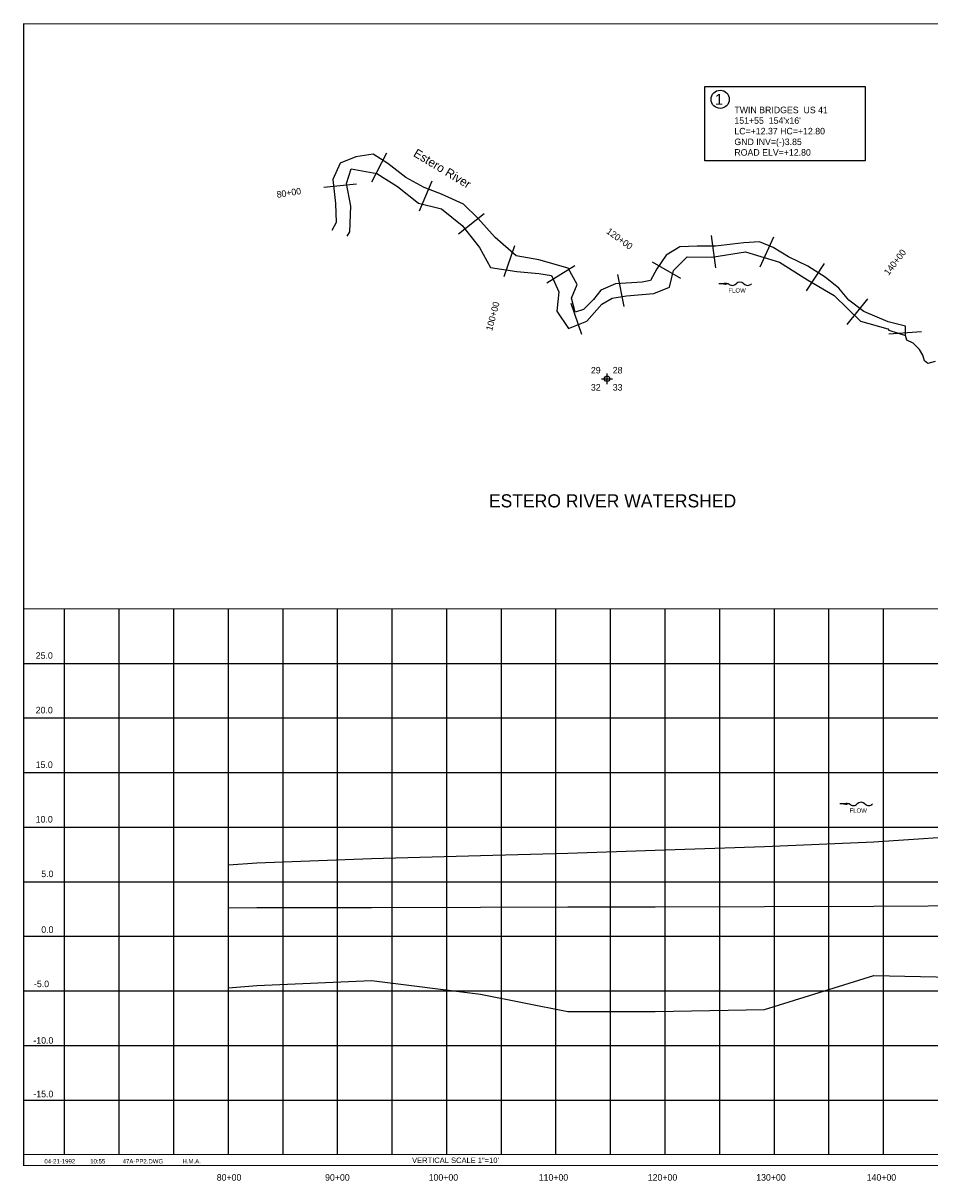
# Model space of a CAD drawing. Extents: x 223800 to 239810, y 756785 to 767505.
# Tile 1 of 2: x 223800 to 232104, y 756900 to 767505. Entities that reach past the tile are written whole.
import ezdxf
from ezdxf.enums import TextEntityAlignment as Align

# ---------------------------------------------------------------- set-up
doc = ezdxf.new("R2010")
doc.units = 0
doc.header["$LTSCALE"] = 1000
doc.header["$PDMODE"] = 34
doc.header["$PDSIZE"] = 50
doc.linetypes.add('DASHED', pattern=[0])
doc.linetypes.add('STREAM', pattern=[0])
for name, color, linetype in [('BORDER', 1, 'CONTINUOUS'), ('GRID', 2, 'CONTINUOUS'), ('PROPOSED', 7, 'CONTINUOUS'), ('PTEXT', 4, 'CONTINUOUS'), ('SEC', 2, 'CONTINUOUS'), ('STATIONS', 7, 'CONTINUOUS'), ('TEXT', 7, 'CONTINUOUS'), ('TRUNKS', 5, 'STREAM'), ('WATER', 4, 'CONTINUOUS')]:
    doc.layers.add(name, color=color, linetype=linetype)

# ---------------------------------------------------------------- blocks, each defined once
blk = doc.blocks.new('FLOW1')
at = {"layer": 'PTEXT', "color": 0}
blk.add_line((-212, 0), (-300, 0), dxfattribs=at)
for centre, radius, start, end in [((-176, 35), 49.7, 224.7896, 315.2104), ((-106, -37), 51.3, 46.5775, 133.4225), ((-35, 35), 49.7, 224.7896, 315.2104)]:
    blk.add_arc(centre, radius, start, end, dxfattribs=at)
blk.add_solid([(-230, -12), (-230, 12), (-300, 0)], dxfattribs=at)
at = {"layer": 'TRUNKS', "color": 0}
blk.add_text('FLOW', height=40, dxfattribs=at).set_placement((-132, -61), align=Align.MIDDLE)

msp = doc.modelspace()

# ---------------------------------------------------------------- linework, layer by layer
at = {"layer": 'BORDER', "color": 0, "const_width": 10}
msp.add_lwpolyline([(223805, 757040), (239805, 757040), (239805, 767500), (223805, 767500)], close=True, dxfattribs=at)
for points in [[(223805, 762140), (239805, 762140)], [(223805, 757140), (239805, 757140)]]:
    msp.add_lwpolyline(points, dxfattribs=at)
at = {"layer": 'GRID', "color": 0}
for points in [[(224180, 757140), (224180, 762140)], [(224680, 757140), (224680, 762140)], [(225180, 757140), (225180, 762140)], [(225680, 757140), (225680, 762140)], [(226180, 757140), (226180, 762140)], [(226680, 757140), (226680, 762140)], [(227180, 757140), (227180, 762140)], [(227680, 757140), (227680, 762140)], [(228180, 757140), (228180, 762140)], [(228680, 757140), (228680, 762140)], [(229180, 757140), (229180, 762140)], [(229680, 757140), (229680, 762140)], [(230180, 757140), (230180, 762140)], [(230680, 757140), (230680, 762140)], [(231180, 757140), (231180, 762140)], [(231680, 757140), (231680, 762140)], [(223805, 761640), (239805, 761640)], [(223805, 761140), (239805, 761140)], [(223805, 760640), (239805, 760640)], [(223805, 760140), (239805, 760140)], [(223805, 759640), (239805, 759640)], [(223805, 759140), (239805, 759140)], [(223805, 758640), (239805, 758640)], [(223805, 758140), (239805, 758140)], [(223805, 757640), (239805, 757640)]]:
    msp.add_lwpolyline(points, dxfattribs=at)
at = {"layer": 'PROPOSED', "color": 0}
msp.add_lwpolyline([(231513, 766245), (230043, 766245), (230043, 766926), (231513, 766926)], close=True, dxfattribs=at)
for points in [[(225680, 759795), (225940, 759812), (226990, 759853), (227990, 759881), (228790, 759902), (229590, 759929), (230590, 759964), (231590, 760006), (232590, 760071)], [(225680, 759402), (225940, 759403), (226990, 759405), (227990, 759408), (228790, 759409), (229590, 759411), (230590, 759413), (231590, 759415), (232590, 759421)]]:
    msp.add_lwpolyline(points, dxfattribs=at)
at = {"layer": 'PROPOSED', "color": 0, "linetype": 'DASHED'}
msp.add_lwpolyline([(225680, 758668), (225940, 758690), (226990, 758735), (227990, 758610), (228790, 758450), (229590, 758450), (230590, 758470), (231590, 758780), (232590, 758760)], dxfattribs=at)
at = {"layer": 'PROPOSED', "color": 0}
msp.add_circle((230184, 766808), 83.3, dxfattribs=at)
at = {"layer": 'SEC', "color": 0}
msp.add_point((229148, 764247), dxfattribs=at)
at = {"layer": 'STATIONS', "color": 0}
for p, q in [((227129, 766315), (226991, 766048)), ((227542, 766059), (227428, 765782)), ((226554, 766004), (226852, 766034)), ((228022, 765759), (227787, 765572)), ((230100, 765561), (230141, 765263)), ((230671, 765545), (230548, 765271)), ((228299, 765464), (228201, 765180)), ((229562, 765320), (229821, 765170)), ((231136, 765303), (230970, 765053)), ((228853, 765281), (228597, 765124)), ((229244, 765204), (229303, 764910)), ((228817, 764939), (228914, 764655)), ((231532, 764979), (231343, 764746)), ((232028, 764677), (231729, 764657))]:
    msp.add_line(p, q, dxfattribs=at)
at = {"layer": 'TRUNKS', "color": 0}
msp.add_lwpolyline([(232152, 764405), (232087, 764387), (232054, 764411), (232040, 764463), (232010, 764517), (231952, 764573), (231893, 764601), (231880, 764645)], dxfattribs=at)
at = {"layer": 'WATER', "color": 0}
msp.add_lwpolyline([(226768, 765555), (226792, 765593), (226802, 765828), (226761, 766037), (226804, 766171), (227038, 766127), (227230, 766009), (227422, 765857), (227631, 765805), (227822, 765653), (227980, 765451), (228080, 765266), (228322, 765231), (228523, 765213), (228640, 765195), (228706, 765044), (228688, 764868), (228796, 764708), (228964, 764774), (229099, 764932), (229196, 764987), (229326, 765006), (229577, 765030), (229720, 765087), (229755, 765238), (229881, 765363), (230107, 765361), (230417, 765409), (230727, 765315), (230985, 765154), (231227, 765010), (231469, 764774), (231719, 764705), (231729, 764693), (231880, 764645), (231882, 764729), (231724, 764769), (231499, 764864), (231361, 764967), (231270, 765077), (231145, 765178), (230986, 765280), (230811, 765365), (230669, 765450), (230544, 765501), (230401, 765493), (230141, 765461), (229974, 765463), (229815, 765455), (229689, 765381), (229604, 765256), (229545, 765147), (229469, 765131), (229226, 765116), (229092, 765058), (229024, 764975), (228931, 764883), (228856, 764859), (228823, 764985), (228874, 765110), (228791, 765261), (228524, 765338), (228315, 765373), (228123, 765542), (227965, 765719), (227832, 765846), (227632, 765939), (227473, 765999), (227306, 766092), (227139, 766219), (227006, 766304), (226847, 766280), (226704, 766222), (226636, 766072), (226660, 765854), (226667, 765678), (226626, 765605)], dxfattribs=at)

# ---------------------------------------------------------------- block references
at = {"layer": 'TRUNKS', "color": 0}
for p in [(230471, 765118), (231580, 760353)]:
    msp.add_blockref('FLOW1', p, dxfattribs=at)

# ---------------------------------------------------------------- texts
at = {"layer": 'PROPOSED', "color": 0}
for s, height, p in [('1', 100, (230136, 766757)), ('TWIN BRIDGES  US 41', 60, (230314, 766680)), ("151+55  154'x16'", 60, (230314, 766583)), ('LC=+12.37 HC=+12.80', 60, (230314, 766486)), ('GND INV=(-)3.85', 60, (230314, 766388)), ('ROAD ELV=+12.80', 60, (230314, 766291))]:
    msp.add_text(s, height=height, dxfattribs=at).set_placement(p)
at = {"layer": 'STATIONS', "color": 0}
for s, rotation, p in [('80+00', 9.0309, (226238, 765922)), ('120+00', 323.7325, (229245, 765506)), ('140+00', 52.4172, (231809, 765297)), ('100+00', 75.1524, (228130, 764813))]:
    msp.add_text(s, height=60, rotation=rotation, dxfattribs=at).set_placement(p, align=Align.CENTER)
at = {"layer": 'TEXT', "color": 0}
for s, height, p in [('29', 60, (229000, 764296)), ('28', 60, (229200, 764296)), ('32', 60, (229000, 764139)), ('33', 60, (229200, 764139)), ('ESTERO RIVER WATERSHED', 120, (228066, 763069)), ('25.0', 60, (223915, 761682)), ('20.0', 60, (223915, 761182)), ('15.0', 60, (223915, 760682)), ('10.0', 60, (223915, 760182)), ('5.0', 60, (223966, 759682)), ('0.0', 60, (223966, 759171)), ('-5.0', 60, (223899, 758674)), ('VERTICAL SCALE 1"=10\'', 50, (227362, 757063))]:
    msp.add_text(s, height=height, dxfattribs=at).set_placement(p)
for s, p in [('-10.0', (223985, 758156)), ('-15.0', (223985, 757665)), ('80+00', (225686, 756901)), ('90+00', (226678, 756901)), ('100+00', (227649, 756901)), ('110+00', (228657, 756901)), ('120+00', (229656, 756901)), ('130+00', (230649, 756901)), ('140+00', (231661, 756901))]:
    msp.add_text(s, height=60, dxfattribs=at).set_placement(p, align=Align.CENTER)
msp.add_attdef('04-21-1992', text='', height=40, dxfattribs=at).set_placement((224277, 757059), align=Align.RIGHT)
for tag, p in [('10:55', (224414, 757059)), ('47A-PP2.DWG', (224711, 757059)), ('H.M.A.', (225259, 757059))]:
    msp.add_attdef(tag, p, '', height=40, dxfattribs=at)
at = {"layer": 'WATER', "color": 0}
msp.add_text('Estero River', height=80, rotation=328.88, dxfattribs=at).set_placement((227367, 766291))

doc.saveas('drawing.dxf')
